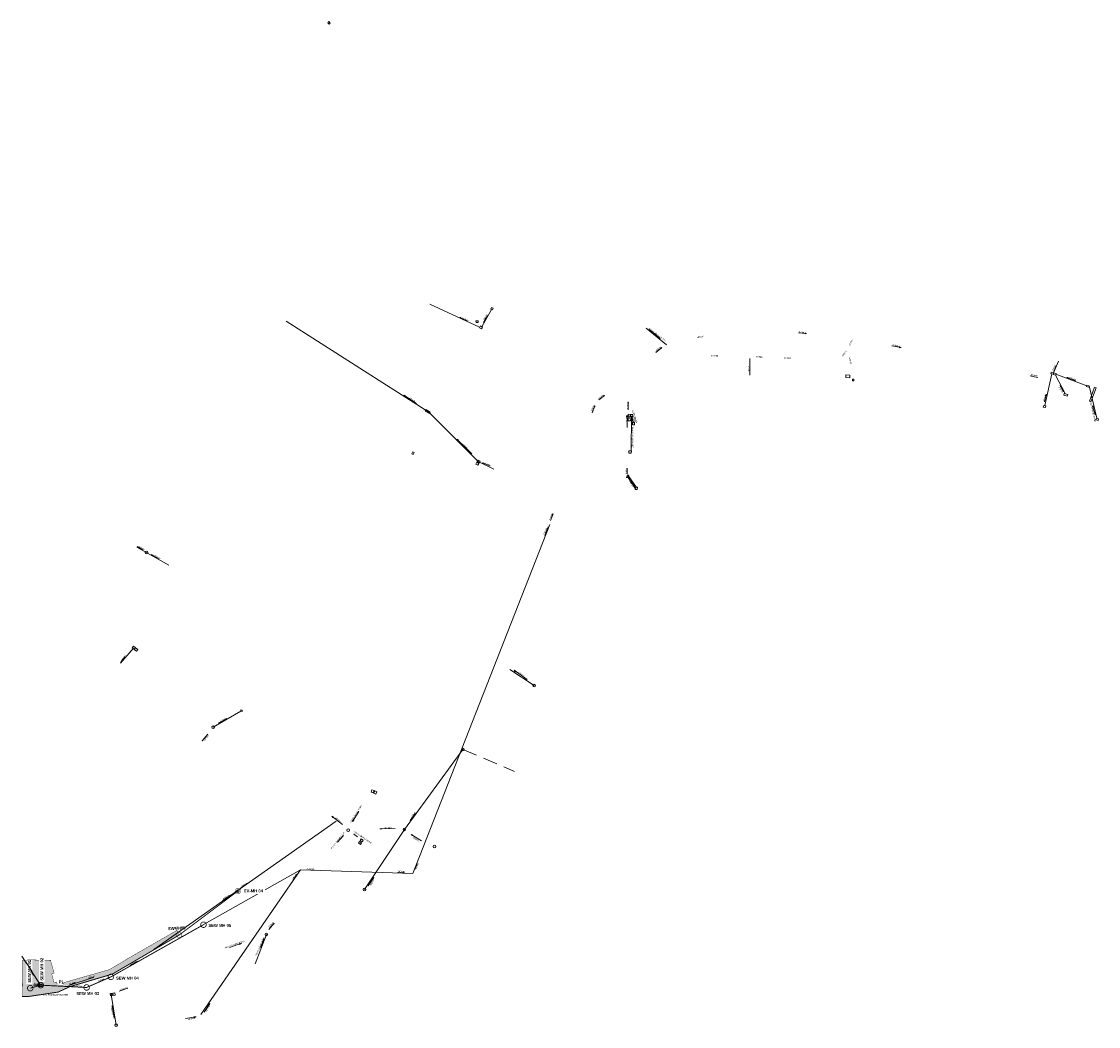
# Model space of a CAD drawing. Header units: millimetres. Extents: x -79464 to -76785, y -3788210 to -3782955.
# Tile 6 of 131: x -78666 to -78375, y -3787005 to -3786733. Entities that reach past the tile are written whole.
import ezdxf
from ezdxf.enums import TextEntityAlignment as Align
from ezdxf.lldxf.tags import DXFTag

# ---------------------------------------------------------------- set-up
doc = ezdxf.new("R2010")
doc.units = ezdxf.units.MM
doc.header["$LTSCALE"] = 8
doc.header["$MEASUREMENT"] = 0
doc.linetypes.add('DASHED', pattern=[0.75, 0.5, -0.25])
doc.linetypes.add('HIDDEN', pattern=[0.375, 0.25, -0.125])
for name, color, linetype in [('CAD', 7, 'Continuous'), ('CIVIL  NEW SWD CHANNEL', 10, 'Continuous'), ('NEW STORMWATER LINE', 10, 'Continuous'), ('Road Edge', 8, 'Continuous'), ('SEWER MANHOLE', 7, 'Continuous'), ('STORMWATER MANHOLE', 7, 'Continuous')]:
    doc.layers.add(name, color=color, linetype=linetype)
doc.layers.add('NEW SEWER LINE', color=3, linetype='Continuous', lineweight=0)
doc.styles.add('DEFAULT', font='arial.ttf')
doc.styles.add('Style-Arial', font='arial.ttf')
tags = doc.linetypes.add('DASHED0', pattern=[1, 0.5, -0.5]).pattern_tags.tags
tags[6:7] = [DXFTag(74, 4), DXFTag(75, 0), DXFTag(340, '0'), DXFTag(46, 0.0), DXFTag(50, 0.0), DXFTag(44, 0.0), DXFTag(45, 0.0)]
tags[4:5] = [DXFTag(74, 4), DXFTag(75, 0), DXFTag(340, '0'), DXFTag(46, 0.0), DXFTag(50, 0.0), DXFTag(44, 0.0), DXFTag(45, 0.0)]
tags = doc.linetypes.add('HIDDEN2', pattern=[0.1875, 0.125, -0.0625]).pattern_tags.tags
tags[6:7] = [DXFTag(74, 4), DXFTag(75, 0), DXFTag(340, '0'), DXFTag(46, 0.0), DXFTag(50, 0.0), DXFTag(44, 0.0), DXFTag(45, 0.0)]
tags[4:5] = [DXFTag(74, 4), DXFTag(75, 0), DXFTag(340, '0'), DXFTag(46, 0.0), DXFTag(50, 0.0), DXFTag(44, 0.0), DXFTag(45, 0.0)]

msp = doc.modelspace()

# ---------------------------------------------------------------- hatches: boundary and pattern name
at = {"layer": 'CAD'}
h = msp.add_hatch(dxfattribs=at)
h.set_pattern_fill('AR-HBONE', color=251, scale=0.003)
h.set_pattern_definition([(45, (-78661.27133, -3786990.35697), (0, 0.4310523), [0.9144, -0.3048]), (135, (-78661.0558, -3786990.14144), (4e-17, 0.4310523), [0.9144, -0.3048])])
h.paths.add_polyline_path([(-78656.61, -3786995.4), (-78653.41, -3786993.94), (-78641.6, -3786990.36), (-78626.89, -3786981.77), (-78623.82, -3786979.95), (-78624.45, -3786978.65), (-78624.89, -3786978.96), (-78636.94, -3786985.89), (-78642.75, -3786989.34), (-78650.99, -3786991.67), (-78656.8, -3786993.35), (-78657.01, -3786992.66), (-78657.67, -3786992.85), (-78658.32, -3786990.45), (-78657.66, -3786990.26), (-78658.63, -3786986.81), (-78664.85, -3786986.67), (-78664.85, -3786986.85), (-78666.34, -3786986.86), (-78666.23, -3786996.6), (-78663.43, -3786996.42)])

# ---------------------------------------------------------------- linework, layer by layer
at = {"layer": 'CIVIL  NEW SWD CHANNEL', "linetype": 'HIDDEN', "const_width": 0.1}
for points in [[(-78608.68, -3786968.06, 1), (-78607.18, -3786968.06, 1)], [(-78624.54, -3786979.97, 1), (-78623.11, -3786979.93, 1)]]:
    msp.add_lwpolyline(points, format="xyb", close=True, dxfattribs=at)
at = {"layer": 'NEW SEWER LINE', "color": 200, "const_width": 0.216}
for points, elevation in [([(-78617.99, -3786977.17, 1), (-78616.49, -3786977.17, 1)], 6.56), ([(-78643.04, -3786991.29, 1), (-78641.54, -3786991.29, 1)], 6.56), ([(-78664.87, -3786994.34, 1), (-78663.37, -3786994.34, 1)], 6.27)]:
    msp.add_lwpolyline(points, format="xyb", close=True, dxfattribs=dict(at, elevation=elevation))
at = {"layer": 'NEW SEWER LINE', "color": 200, "linetype": 'HIDDEN2', "ltscale": 15, "elevation": -3467.19}
msp.add_lwpolyline([(-78617.24, -3786977.17, 0.25, 0.25, 0), (-78617.24, -3786977.17, 0.25, 0.25, 0), (-78617.24, -3786977.17, 0.25, 0.25, 0), (-78642.29, -3786991.29, 0.25, 0.25, 0), (-78648.87, -3786994.15, 0.25, 0.25, 0), (-78661.28, -3786993.53, 0.25, 0.25, 0), (-78664.12, -3786994.34, 0, 0, 0)], format="xyseb", dxfattribs=at)
at = {"layer": 'NEW STORMWATER LINE', "color": 30, "linetype": 'HIDDEN2', "ltscale": 20, "const_width": 0.25}
msp.add_lwpolyline([(-78623.82, -3786979.95), (-78607.93, -3786968.06), (-78607.93, -3786968.06)], dxfattribs=at)
at = {"layer": 'SEWER MANHOLE', "color": 45, "lineweight": 15}
for p, q in [((-78491.95, -3786820.21), (-78497.4, -3786815.68)), ((-78469.35, -3786823.94), (-78469.39, -3786828.46)), ((-78510.26, -3786835.16), (-78508.71, -3786833.93)), ((-78502.47, -3786839.69), (-78502.55, -3786839.33, 6.07)), ((-78502.32, -3786839.76, 6.44), (-78502.26, -3786839.02, 7.13)), ((-78501.68, -3786839.04, 6.44), (-78502.26, -3786839.02, 7.13)), ((-78501.43, -3786839.5), (-78502.1, -3786839.42, 6.25)), ((-78501.68, -3786839.04, 7.13), (-78501.74, -3786839.78, 6.44)), ((-78501.64, -3786839.06, 7.13), (-78501.7, -3786839.76, 6.44)), ((-78501.64, -3786839.06, 6.44), (-78501.05, -3786839.06, 7.13)), ((-78501.43, -3786839.5), (-78501.52, -3786848.9, 7.04)), ((-78500.98, -3786841.41), (-78501.43, -3786839.5)), ((-78501.11, -3786839.76, 6.44), (-78501.05, -3786839.06, 7.13)), ((-78502.27, -3786840.81, 6.44), (-78502.34, -3786840.03, 7.13)), ((-78501.76, -3786840.04, 6.44), (-78502.34, -3786840.03, 7.13)), ((-78502.32, -3786839.76, 7.13), (-78501.74, -3786839.78, 6.44)), ((-78502.27, -3786840.81, 7.13), (-78501.69, -3786840.81, 6.44)), ((-78501.76, -3786840.04, 7.13), (-78501.69, -3786840.81, 6.44)), ((-78501.11, -3786839.76, 7.13), (-78501.7, -3786839.76, 6.44)), ((-78501.17, -3786841.86, 7.13), (-78501.17, -3786841.13, 6.44)), ((-78500.6, -3786841.16, 7.13), (-78501.17, -3786841.13, 6.44)), ((-78501.17, -3786841.86, 6.44), (-78500.6, -3786841.88, 7.13)), ((-78500.6, -3786841.16, 6.44), (-78500.6, -3786841.88, 7.13)), ((-78502.16, -3786849.53, 7.13), (-78502.13, -3786848.91, 6.44)), ((-78502.16, -3786849.53, 6.44), (-78501.46, -3786849.53, 7.13)), ((-78501.42, -3786848.9, 7.13), (-78502.13, -3786848.91, 6.44)), ((-78501.42, -3786848.9, 6.44), (-78501.46, -3786849.53, 7.13)), ((-78502.75, -3786856.11, 7.13), (-78502.5, -3786855.37, 6.44)), ((-78502.75, -3786856.11, 6.44), (-78502.34, -3786856.26, 7.13)), ((-78502.09, -3786855.52, 7.13), (-78502.5, -3786855.37, 6.44)), ((-78500.34, -3786859.17), (-78502.48, -3786855.87)), ((-78502.09, -3786855.52, 6.44), (-78502.34, -3786856.26, 7.13)), ((-78500.06, -3786858.87), (-78502.26, -3786855.61)), ((-78500.33, -3786858.76, 6.44), (-78500.44, -3786859.34, 7.13)), ((-78499.86, -3786859.34, 6.44), (-78500.44, -3786859.34, 7.13)), ((-78500.33, -3786858.76, 7.13), (-78499.75, -3786858.75, 6.44)), ((-78499.86, -3786859.34, 7.13), (-78499.75, -3786858.75, 6.44)), ((-78560.58, -3786963.3), (-78523.47, -3786868.82)), ((-78617.98, -3787001.49), (-78590.95, -3786962.35)), ((-78560.58, -3786963.3, 8.08), (-78590.95, -3786962.35, 4.77))]:
    msp.add_line(p, q, dxfattribs=at)
for points in [[(-78496.63, -3786816.12), (-78493.68, -3786818.5), (-78493.9, -3786818.21), (-78493.97, -3786818.34), (-78493.68, -3786818.5)], [(-78456.19, -3786817), (-78454.05, -3786817.2), (-78454.38, -3786817.1), (-78454.35, -3786817.25), (-78454.05, -3786817.2)], [(-78494.83, -3786822.26), (-78493.2, -3786820.92), (-78493.53, -3786821.08), (-78493.38, -3786821.22), (-78493.2, -3786820.92)], [(-78430.96, -3786820.46), (-78428.45, -3786820.99), (-78428.86, -3786820.81), (-78428.86, -3786821), (-78428.45, -3786820.99)], [(-78393.5, -3786828.62), (-78391.48, -3786829.07), (-78391.64, -3786829), (-78391.63, -3786829.08), (-78391.48, -3786829.07)], [(-78502.27, -3786837.81), (-78502.26, -3786835.7), (-78502.33, -3786836.03), (-78502.22, -3786836.03), (-78502.26, -3786835.7)], [(-78512.05, -3786838.63), (-78511.32, -3786836.73), (-78511.47, -3786836.97), (-78511.36, -3786837), (-78511.32, -3786836.73)], [(-78502.59, -3786842.58), (-78502.55, -3786839.33), (-78502.64, -3786839.69), (-78502.47, -3786839.69)], [(-78500.91, -3786840.95), (-78501.19, -3786840), (-78501.13, -3786840.1), (-78501.2, -3786840.14), (-78501.19, -3786840)], [(-78502.6, -3786855.15), (-78502.58, -3786853.62), (-78502.62, -3786853.84), (-78502.54, -3786853.84), (-78502.58, -3786853.62)], [(-78500.5, -3786858.58), (-78501.51, -3786857.08), (-78501.48, -3786857.36), (-78501.3, -3786857.23), (-78501.51, -3786857.08)], [(-78523.32, -3786867.81), (-78522.59, -3786865.93), (-78522.74, -3786866.21), (-78522.65, -3786866.23), (-78522.59, -3786865.93)], [(-78524.89, -3786871.84), (-78523.95, -3786869.49), (-78524.08, -3786869.68), (-78523.98, -3786869.73), (-78523.95, -3786869.49)], [(-78560.04, -3786962.24), (-78559.43, -3786960.64), (-78559.55, -3786960.83), (-78559.45, -3786960.86), (-78559.43, -3786960.64)], [(-78592.96, -3786964.98), (-78592.01, -3786963.62), (-78592.15, -3786963.73), (-78592.05, -3786963.78), (-78592.01, -3786963.62)], [(-78589.38, -3786962.31), (-78587.22, -3786962.37), (-78587.47, -3786962.32), (-78587.43, -3786962.42), (-78587.22, -3786962.37)], [(-78564.71, -3786963.05), (-78562.86, -3786963.11), (-78563.04, -3786963.08), (-78563.02, -3786963.14), (-78562.86, -3786963.11)], [(-78637.16, -3786988.22), (-78635.07, -3786987.03), (-78635.55, -3786987.2), (-78635.43, -3786987.35), (-78635.07, -3786987.03)], [(-78653.49, -3786993.42), (-78651.97, -3786992.94), (-78652.18, -3786992.97), (-78652.13, -3786993.04), (-78651.97, -3786992.94)], [(-78648.26, -3786991.76), (-78646.95, -3786991.34), (-78647.06, -3786991.34), (-78647.03, -3786991.4), (-78646.95, -3786991.34)], [(-78645.5, -3786992.61), (-78644.28, -3786992.12), (-78644.45, -3786992.16), (-78644.41, -3786992.22), (-78644.28, -3786992.12)], [(-78617.07, -3787000.8), (-78615.54, -3786998.45), (-78615.87, -3786998.72), (-78615.62, -3786998.86), (-78615.54, -3786998.45)], [(-78622.13, -3787002.54), (-78619.19, -3787002.13), (-78619.89, -3787002.13), (-78619.74, -3787002.37), (-78619.19, -3787002.13)]]:
    msp.add_lwpolyline(points, dxfattribs=at)
msp.add_lwpolyline([(-78508.71, -3786833.93), (-78508.97, -3786834.05), (-78508.84, -3786834.16)], close=True, dxfattribs=at)
at = {"layer": 'STORMWATER MANHOLE', "color": 216, "lineweight": 15}
for p, q in [((-78583.31, -3786732.73, 4.75), (-78583.55, -3786733.09, 4.76)), ((-78583.18, -3786733.49, 4.75), (-78583.55, -3786733.09, 4.76)), ((-78583.31, -3786732.73, 4.76), (-78582.93, -3786733.13, 4.75)), ((-78583.18, -3786733.49, 4.76), (-78582.93, -3786733.13, 4.75)), ((-78542.52, -3786815.49, 4.71), (-78555.94, -3786809.19, 4.75)), ((-78539.5, -3786810.61, 6.03), (-78539.28, -3786810.17, 5.84)), ((-78538.83, -3786810.33, 6.03), (-78539.28, -3786810.17, 5.84)), ((-78538.83, -3786810.33, 5.84), (-78539.05, -3786810.77, 6.03)), ((-78539.26, -3786810.69, 5.94), (-78541.9, -3786815.32, 4.71)), ((-78539.5, -3786810.61, 5.84), (-78539.05, -3786810.77, 6.03)), ((-78556.26, -3786838.46, 4.11), (-78594.83, -3786813.81, 2.95)), ((-78543.49, -3786813.72, 4.72), (-78542.94, -3786813.71, 4.69)), ((-78543.49, -3786813.72, 4.69), (-78543.45, -3786814.19, 4.72)), ((-78542.9, -3786814.19, 4.69), (-78543.45, -3786814.19, 4.72)), ((-78542.9, -3786814.19, 4.72), (-78542.94, -3786813.71, 4.69)), ((-78542.58, -3786815.61, 4.72), (-78542.3, -3786815.11, 4.69)), ((-78542.58, -3786815.61, 4.69), (-78541.96, -3786815.93, 4.72)), ((-78541.68, -3786815.43, 4.72), (-78542.3, -3786815.11, 4.69)), ((-78541.68, -3786815.43, 4.69), (-78541.96, -3786815.93, 4.72)), ((-78387.22, -3786827.82), (-78385.85, -3786824.65)), ((-78387.89, -3786828.02, 2.95), (-78387.78, -3786827.65, 4.11)), ((-78387.19, -3786827.82, 2.95), (-78387.78, -3786827.65, 4.11)), ((-78387.19, -3786827.82, 4.11), (-78387.3, -3786828.2, 2.95)), ((-78387.2, -3786828.23, 4.11), (-78387.1, -3786827.83, 2.95)), ((-78386.49, -3786828, 4.11), (-78387.1, -3786827.83, 2.95)), ((-78443.41, -3786828.37, 5.49), (-78442.35, -3786828.47, 6.29)), ((-78443.41, -3786828.37, 6.29), (-78443.39, -3786829.05, 5.49)), ((-78442.34, -3786829.14, 6.29), (-78443.39, -3786829.05, 5.49)), ((-78442.34, -3786829.14, 5.49), (-78442.35, -3786828.47, 6.29)), ((-78441.18, -3786829.53, 6.29), (-78441.6, -3786829.51, 5.49)), ((-78441.6, -3786829.94, 6.29), (-78441.6, -3786829.51, 5.49)), ((-78441.6, -3786829.94, 5.49), (-78441.18, -3786829.96, 6.29)), ((-78441.18, -3786829.53, 5.49), (-78441.18, -3786829.96, 6.29)), ((-78389.53, -3786836.69, 3.51), (-78387.6, -3786828.11, 3.53)), ((-78387.89, -3786828.02, 4.11), (-78387.3, -3786828.2, 2.95)), ((-78387.2, -3786828.23, 2.95), (-78386.59, -3786828.41, 4.11)), ((-78383.99, -3786833.44, 3.77), (-78386.64, -3786828.4, 4.01)), ((-78386.49, -3786828, 2.95), (-78386.59, -3786828.41, 4.11)), ((-78378.19, -3786831.37, 3.6), (-78386.54, -3786828.21, 3.52)), ((-78384.26, -3786833.36, 2.95), (-78384.4, -3786833.82, 4.11)), ((-78384.26, -3786833.36, 4.11), (-78383.32, -3786833.63, 2.95)), ((-78383.45, -3786834.09, 4.11), (-78383.32, -3786833.63, 2.95)), ((-78378.12, -3786831.15, 2.95), (-78378.24, -3786831.55, 4.11)), ((-78377.67, -3786831.71, 2.95), (-78378.24, -3786831.55, 4.11)), ((-78378.12, -3786831.15, 4.11), (-78377.55, -3786831.31, 2.95)), ((-78377.67, -3786831.71, 4.11), (-78377.55, -3786831.31, 2.95)), ((-78375.49, -3786840.1, 3.12), (-78377.55, -3786831.31, 2.96)), ((-78377.48, -3786835.52, 4.11), (-78376.06, -3786831.71, 2.95)), ((-78375.63, -3786831.86, 2.95), (-78377.04, -3786835.67, 4.11)), ((-78375.63, -3786831.86, 4.11), (-78376.06, -3786831.71, 2.95)), ((-78389.98, -3786837.08, 4.11), (-78389.82, -3786836.62, 2.95)), ((-78389.22, -3786836.76, 4.11), (-78389.82, -3786836.62, 2.95)), ((-78383.45, -3786834.09, 2.95), (-78384.4, -3786833.82, 4.11)), ((-78377.48, -3786835.52, 2.95), (-78377.04, -3786835.67, 4.11)), ((-78389.98, -3786837.08, 2.95), (-78389.38, -3786837.22, 4.11)), ((-78389.22, -3786836.76, 2.95), (-78389.38, -3786837.22, 4.11)), ((-78375.69, -3786840.53, 4.11), (-78375.57, -3786840.07, 2.95)), ((-78375.69, -3786840.53, 2.95), (-78375.13, -3786840.71, 4.11)), ((-78375.02, -3786840.25, 4.11), (-78375.57, -3786840.07, 2.95)), ((-78375.02, -3786840.25, 2.95), (-78375.13, -3786840.71, 4.11)), ((-78560.56, -3786849.19, 3.75), (-78560.84, -3786849.73, 4.36)), ((-78560.48, -3786849.95, 3.75), (-78560.84, -3786849.73, 4.36)), ((-78560.56, -3786849.19, 4.36), (-78560.2, -3786849.41, 3.75)), ((-78560.48, -3786849.95, 4.36), (-78560.2, -3786849.41, 3.75)), ((-78543.54, -3786852.49, 3.75), (-78543.26, -3786852.03, 4.36)), ((-78543.54, -3786852.49, 4.36), (-78543, -3786852.78, 3.75)), ((-78542.72, -3786852.32, 3.75), (-78543.26, -3786852.03, 4.36)), ((-78543.17, -3786851.82, 4.36), (-78542.92, -3786851.41, 3.75)), ((-78543.17, -3786851.82, 3.75), (-78542.61, -3786852.13, 4.36)), ((-78542.72, -3786852.32, 4.36), (-78543, -3786852.78, 3.75)), ((-78542.36, -3786851.73, 4.36), (-78542.92, -3786851.41, 3.75)), ((-78542.36, -3786851.73, 3.75), (-78542.61, -3786852.13, 4.36)), ((-78635.24, -3786874.97, 2.04), (-78626.63, -3786879.89, 1.94)), ((-78639.68, -3786906.4, 1.81), (-78636.2, -3786902.31, 2.31)), ((-78636.18, -3786901.76, 1.81), (-78636.56, -3786902.19, 2.31)), ((-78636.02, -3786902.63, 1.81), (-78636.56, -3786902.19, 2.31)), ((-78636.18, -3786901.76, 2.31), (-78635.64, -3786902.2, 1.81)), ((-78636.02, -3786902.63, 2.31), (-78635.64, -3786902.2, 1.81)), ((-78635.62, -3786902.21, 2.31), (-78636, -3786902.64, 1.81)), ((-78635.4, -3786903.14, 2.31), (-78636, -3786902.64, 1.81)), ((-78635.62, -3786902.21, 1.81), (-78635.03, -3786902.71, 2.31)), ((-78635.4, -3786903.14, 1.81), (-78635.03, -3786902.71, 2.31)), ((-78527.71, -3786912.46, 7.69), (-78534.36, -3786908.09, 4.62)), ((-78607.15, -3786919.37, 4.36), (-78614.62, -3786923.7, 3.75)), ((-78607.1, -3786919.05, 4.26), (-78607.15, -3786919.37, 4.63)), ((-78606.79, -3786919.42, 4.26), (-78607.15, -3786919.37, 4.63)), ((-78607.1, -3786919.05, 4.63), (-78606.74, -3786919.1, 4.26)), ((-78606.79, -3786919.42, 4.63), (-78606.74, -3786919.1, 4.26)), ((-78562.87, -3786951.37, 4.25), (-78547.01, -3786929.73, 5.48)), ((-78571.63, -3786940.65, 7.69), (-78571.89, -3786941.3, 4.62)), ((-78571.33, -3786941.5, 7.69), (-78571.89, -3786941.3, 4.62)), ((-78571.63, -3786940.65, 4.62), (-78571.07, -3786940.85, 7.69)), ((-78571.33, -3786941.5, 4.62), (-78571.07, -3786940.85, 7.69)), ((-78571.11, -3786941.6, 4.62), (-78570.87, -3786940.94, 7.69)), ((-78570.36, -3786941.18, 4.62), (-78570.87, -3786940.94, 7.69)), ((-78570.36, -3786941.18, 7.69), (-78570.6, -3786941.84, 4.62)), ((-78571.11, -3786941.6, 7.69), (-78570.6, -3786941.84, 4.62)), ((-78630.64, -3786983.86, 6.14), (-78581.33, -3786949.12, 6.14)), ((-78573.68, -3786967.63, 4.63), (-78562.87, -3786951.37, 4.26)), ((-78575.01, -3786954.66, 7.69), (-78575.32, -3786955.05, 4.62)), ((-78574.74, -3786955.43, 7.69), (-78575.32, -3786955.05, 4.62)), ((-78575.01, -3786954.66, 4.62), (-78574.43, -3786955.03, 7.69)), ((-78574.87, -3786954.39, 4.62), (-78574.57, -3786953.94, 7.69)), ((-78574.87, -3786954.39, 7.69), (-78574.31, -3786954.74, 4.62)), ((-78574.74, -3786955.43, 4.62), (-78574.43, -3786955.03, 7.69)), ((-78574.01, -3786954.29, 4.62), (-78574.57, -3786953.94, 7.69)), ((-78574.01, -3786954.29, 7.69), (-78574.31, -3786954.74, 4.62)), ((-78603.25, -3786987.79, 5.83), (-78600.22, -3786979.83, 5.84)), ((-78642.52, -3786995.81, 6.51), (-78642.03, -3786995.74, 6.12)), ((-78642.52, -3786995.81, 6.12), (-78642.41, -3786996.44, 6.51)), ((-78641.92, -3786996.37, 6.12), (-78642.41, -3786996.44, 6.51)), ((-78640.85, -3787004.36, 6.34), (-78642.19, -3786996.1, 6.5)), ((-78641.92, -3786996.37, 6.51), (-78642.03, -3786995.74, 6.12)), ((-78641.27, -3786995.6, 6.12), (-78641.77, -3786995.68, 6.51)), ((-78641.66, -3786996.32, 6.12), (-78641.77, -3786995.68, 6.51)), ((-78641.66, -3786996.32, 6.51), (-78641.16, -3786996.24, 6.12)), ((-78641.27, -3786995.6, 6.51), (-78641.16, -3786996.24, 6.12))]:
    msp.add_line(p, q, dxfattribs=at)
at = {"layer": 'STORMWATER MANHOLE', "color": 216, "linetype": 'DASHED', "lineweight": 15}
msp.add_line((-78547.01, -3786929.73), (-78533.08, -3786935.68), dxfattribs=at)
at = {"layer": 'STORMWATER MANHOLE', "color": 216, "lineweight": 15}
for points in [[(-78545.88, -3786813.77), (-78547.88, -3786812.79), (-78547.61, -3786812.86), (-78547.68, -3786812.97), (-78547.88, -3786812.79)], [(-78540.36, -3786812.26), (-78541.46, -3786814.23), (-78541.35, -3786813.89), (-78541.23, -3786813.99), (-78541.46, -3786814.23)], [(-78387.13, -3786827.57), (-78386.59, -3786826.06), (-78386.73, -3786826.25), (-78386.6, -3786826.3), (-78386.59, -3786826.06)], [(-78381.18, -3786829.97), (-78383.57, -3786829.07), (-78383.25, -3786829.09), (-78383.3, -3786829.28), (-78383.57, -3786829.07)], [(-78389.58, -3786835.67), (-78389.15, -3786833.6), (-78389.31, -3786833.94), (-78389.15, -3786833.97), (-78389.15, -3786833.6)], [(-78384.49, -3786832.96), (-78385.37, -3786831.24), (-78385.13, -3786831.42), (-78385.32, -3786831.56), (-78385.37, -3786831.24)], [(-78559.55, -3786836.12), (-78562.97, -3786833.86), (-78562.6, -3786834.01), (-78562.73, -3786834.12), (-78562.97, -3786833.86)], [(-78538.66, -3786853.84), (-78542.91, -3786851.81), (-78556.26, -3786838.46)], [(-78375.88, -3786839.17), (-78376.62, -3786836.73), (-78376.57, -3786837.21), (-78376.39, -3786837.15), (-78376.62, -3786836.73)], [(-78544.63, -3786849.77), (-78548.64, -3786845.8), (-78548.21, -3786846), (-78548.42, -3786846.18), (-78548.64, -3786845.8)], [(-78539.71, -3786853.02), (-78541.73, -3786852.14), (-78541.47, -3786852.16), (-78541.53, -3786852.3), (-78541.73, -3786852.14)], [(-78633.63, -3786875.7), (-78635.2, -3786874.82), (-78635.06, -3786874.87), (-78635.1, -3786874.93), (-78635.2, -3786874.82)], [(-78629.39, -3786878.09), (-78631.31, -3786876.93), (-78631.02, -3786877.03), (-78631.1, -3786877.15), (-78631.31, -3786876.93)], [(-78638.5, -3786904.69), (-78639.57, -3786906.11), (-78639.49, -3786905.94), (-78639.44, -3786906), (-78639.57, -3786906.11)], [(-78529.61, -3786910.82), (-78533.14, -3786908.32), (-78532.67, -3786908.48), (-78532.91, -3786908.76), (-78533.14, -3786908.32)], [(-78610.95, -3786921.35), (-78613.13, -3786922.65), (-78612.87, -3786922.42), (-78612.82, -3786922.56), (-78613.13, -3786922.65)], [(-78616.08, -3786925.62), (-78617.58, -3786927.41), (-78617.49, -3786927.23), (-78617.42, -3786927.35), (-78617.58, -3786927.41)], [(-78575.23, -3786946.56), (-78576.91, -3786949.25), (-78576.77, -3786948.77), (-78576.57, -3786948.95), (-78576.91, -3786949.25)], [(-78559.92, -3786947.04), (-78561.31, -3786948.95), (-78561.19, -3786948.67), (-78561.07, -3786948.81), (-78561.31, -3786948.95)], [(-78579.58, -3786950.06), (-78582.5, -3786947.79), (-78582.06, -3786948.02), (-78582.24, -3786948.11), (-78582.5, -3786947.79)], [(-78580.94, -3786954.82), (-78579.37, -3786952.98), (-78579.64, -3786953.23), (-78579.57, -3786953.28), (-78579.37, -3786952.98)], [(-78575.55, -3786953.39), (-78576.54, -3786952.64), (-78576.39, -3786952.69), (-78576.44, -3786952.79), (-78576.54, -3786952.64)], [(-78565.38, -3786951.09), (-78569.49, -3786951.18), (-78569.14, -3786951.09), (-78569.18, -3786951.31), (-78569.49, -3786951.18)], [(-78558.19, -3786954.45), (-78561.01, -3786952.75), (-78560.64, -3786952.86), (-78560.7, -3786953.01), (-78561.01, -3786952.75)], [(-78572.7, -3786966.65), (-78571.15, -3786964.4), (-78571.44, -3786964.7), (-78571.27, -3786964.81), (-78571.15, -3786964.4)], [(-78607.12, -3786967.21), (-78605.22, -3786965.89), (-78605.52, -3786966.02), (-78605.41, -3786966.09), (-78605.22, -3786965.89)], [(-78612.02, -3786970.6), (-78609.77, -3786969.09), (-78610.2, -3786969.27), (-78610.06, -3786969.43), (-78609.77, -3786969.09)], [(-78599.56, -3786978.49), (-78598.11, -3786976.71), (-78598.4, -3786976.92), (-78598.21, -3786977), (-78598.11, -3786976.71)], [(-78610.23, -3786983.34), (-78606.98, -3786982.19), (-78607.53, -3786982.31), (-78607.45, -3786982.51), (-78606.98, -3786982.19)], [(-78601.83, -3786983.37), (-78600.89, -3786981.01), (-78601.06, -3786981.23), (-78600.92, -3786981.27), (-78600.89, -3786981.01)], [(-78640.04, -3786995.15), (-78637.68, -3786994.3), (-78637.97, -3786994.34), (-78637.87, -3786994.43), (-78637.68, -3786994.3)], [(-78641.43, -3787002.49), (-78641.98, -3786999.07), (-78641.98, -3786999.56), (-78641.82, -3786999.52), (-78641.98, -3786999.07)]]:
    msp.add_lwpolyline(points, dxfattribs=at)
for points in [[(-78557.23, -3786838.14), (-78557, -3786837.76), (-78556.49, -3786838.06), (-78556.72, -3786838.44)], [(-78556.08, -3786838.78), (-78555.88, -3786838.41), (-78556.41, -3786838.13), (-78556.6, -3786838.5)]]:
    msp.add_lwpolyline(points, close=True, dxfattribs=at)
for centre in [(-78632.67, -3786876.44, 2.04), (-78527.71, -3786912.46, 6.17), (-78614.62, -3786923.7, 3.75), (-78547.01, -3786929.73, 3.75), (-78578.1, -3786951.58, 6.17), (-78562.87, -3786951.37, 6.17), (-78554.71, -3786956.01, 6.17), (-78607.93, -3786968.06, 6.17), (-78573.68, -3786967.63, 6.17), (-78600.22, -3786979.83, 6.17), (-78640.85, -3787004.36, 6.34)]:
    msp.add_circle(centre, 0.35, dxfattribs=at)

# ---------------------------------------------------------------- texts
at = {"layer": 'NEW SEWER LINE', "color": 200, "linetype": 'Continuous', "lineweight": -3, "insert": (-78615.89, -3786976.96, -1725.63), "char_height": 0.8, "attachment_point": 1, "style": 'DEFAULT'}
msp.add_mtext_dynamic_manual_height_columns('{\\fArial|b1|i0|c0|p39;SEW MH 05}', width=6.7758, gutter_width=1, heights=[0], dxfattribs=at)
at = {"layer": 'NEW STORMWATER LINE', "linetype": 'Continuous', "lineweight": -3, "insert": (-78626.9, -3786977.86), "char_height": 0.8, "attachment_point": 1, "rotation": 3.1799, "style": 'DEFAULT'}
msp.add_mtext_dynamic_manual_height_columns('{\\fArial|b1|i0|c0|p39;SWMH05}', width=4.8473, gutter_width=1, heights=[0], dxfattribs=at)
at = {"layer": 'SEWER MANHOLE', "color": 1, "style": 'Style-Arial'}
for s, rotation, p in [('200mm @invert 3.47m', 323, (-78496.69, -3786815.76, 5.45)), ('150mm', 90, (-78502.43, -3786837.53, 6.08)), ('150mm', 93, (-78502.67, -3786841.15, 6.29)), ('@invert 5.82m', 107, (-78499.99, -3786841.43, 6.31)), ('150mm ', 107, (-78500.43, -3786841.14, 6.38)), ('150mm @invert 6.04m', 90, (-78501.13, -3786848.13, 6.84)), ('150mm', 90, (-78502.82, -3786855.11, 6.7)), ('150mm', 124, (-78500.95, -3786858.59, 6.89))]:
    msp.add_text(s, height=0.4, rotation=rotation, dxfattribs=at).set_placement(p, align=Align.MIDDLE_LEFT)
for s, rotation, p in [('500mm', 11, (-78483.66, -3786818.55, 5.46)), ('500mm', 356, (-78456.11, -3786817.12, 5.48)), ('500mm', 41, (-78494.63, -3786822.22, 5.64)), ('500mm', 351, (-78430.77, -3786820.61, 5.92)), ('500mm', 351, (-78393.36, -3786828.66, 7.37)), ('500mm', 41, (-78510.14, -3786835.18, 5.56)), ('500mm', 72, (-78511.87, -3786838.32, 5.55)), ('500mm', 72, (-78523.16, -3786867.69, 4.59)), ('500mm', 72, (-78524.7, -3786871.66, 4.58)), ('500mm', 3, (-78589.13, -3786962.44, 5.9)), ('500mm', 72, (-78559.45, -3786962.39, 8.07)), ('500mm', 60, (-78592.77, -3786965.08, 5.97)), ('100mm', 29, (-78637.16, -3786988.22, 6.52)), ('100mm', 16, (-78648.35, -3786991.87, 6.59)), ('100mm', 16, (-78653.56, -3786993.53, 6.5)), ('100mm', 23, (-78645.63, -3786992.76, 6.65)), ('500mm', 62, (-78616.25, -3787000.88, 7.17)), ('500mm', 11, (-78621.3, -3787003.09, 7.43))]:
    msp.add_text(s, height=0.4, rotation=rotation, dxfattribs=at).set_placement(p, align=Align.BOTTOM_LEFT)
for rotation, p in [(66, (-78442.07, -3786819.66, 5.7)), (53, (-78443.82, -3786822.59, 5.79)), (358, (-78478.9, -3786823.17, 5.62)), (358, (-78466.81, -3786823.47, 5.66)), (358, (-78459.22, -3786823.8, 5.7)), (102, (-78442.2, -3786824.52, 5.9)), (92, (-78469.64, -3786826.83, 5.7))]:
    msp.add_text('150mm', height=0.4, rotation=rotation, dxfattribs=at).set_placement(p, align=Align.MIDDLE)
msp.add_text('500mm', height=0.4, dxfattribs=at).set_placement((-78564.65, -3786963.09, 6.49), align=Align.BOTTOM_LEFT)
msp.add_text('PVC RODING EYECOVER', height=0.4, dxfattribs=at).set_placement((-78660.69, -3786996.15, 6.56), align=Align.MIDDLE_LEFT)
at = {"layer": 'STORMWATER MANHOLE', "color": 1, "style": 'Style-Arial'}
for s, rotation, p in [('150mm', 339, (-78547.25, -3786812.96, 4.65)), ('150mm', 61, (-78541.39, -3786813.56, 4.65)), ('350mm', 73, (-78387.35, -3786827.41, 7.68)), ('300mm', 343, (-78382.94, -3786829.1, 7.62)), ('250mm', 79, (-78389.71, -3786835.47, 7.56)), ('300mm', 298, (-78385.66, -3786831.54, 7.59)), ('450mm', 331, (-78561.6, -3786834.63, 4.21)), ('400mm @invert 6.99m', 103, (-78375.89, -3786841.16, 7.77)), ('450mm', 320, (-78547.24, -3786846.98, 4.05)), ('100mm', 337, (-78541.22, -3786852.19, 3.97)), ('300mm', 331, (-78634.84, -3786874.78, 2.07)), ('300mm', 331, (-78630.56, -3786877.19, 2.01)), ('400mm', 56, (-78639.46, -3786905.81, 2.32)), ('500mm', 329, (-78532, -3786908.94, 6.54)), ('400mm', 30, (-78612.85, -3786922.24, 3.85)), ('650mm', 53, (-78616.99, -3786927.29, 3.19)), ('350mm @invert 3.38m', 57, (-78577.59, -3786949.62, 4.9)), ('400mm', 53, (-78561, -3786948.18, 3.96)), ('650mm', 324, (-78581.61, -3786948.22, 5.1)), ('400mm @invert 3.13m', 52, (-78582.7, -3786956.63, 5.59)), ('350mm @invert 3.23m', 326, (-78576.5, -3786951.91, 4.87)), ('600mm', 1, (-78568.25, -3786950.92, 4.26)), ('400mm', 330, (-78560.56, -3786953.56, 5.54)), ('400mm', 60, (-78572.07, -3786966.54, 4.24)), ('400mm', 32, (-78607.06, -3786966.88, 6.14)), ('400mm', 32, (-78611.89, -3786970.18, 6.15)), ('400mm', 52, (-78599.54, -3786977.96, 5.76)), ('400mm @invert 4.01m', 19, (-78611.55, -3786983.42, 6.15)), ('350mm @invert 4.01m', 67, (-78603.1, -3786985.65, 5.85)), ('400mm', 19, (-78639.76, -3786994.84, 6.49)), ('400mm', 101, (-78641.76, -3787001.53, 6.42))]:
    msp.add_text(s, height=0.4, rotation=rotation, dxfattribs=at).set_placement(p, align=Align.MIDDLE_LEFT)

# ---------------------------------------------------------------- next in the draw order: texts
at = {"layer": 'NEW SEWER LINE', "color": 200, "linetype": 'Continuous', "lineweight": -3, "insert": (-78664.74, -3786992.84, 6.66), "char_height": 0.8, "attachment_point": 1, "rotation": 90, "style": 'DEFAULT', "bg_fill": 2}
msp.add_mtext_dynamic_manual_height_columns('{\\fArial|b1|i0|c0|p39;SEW MH 01}', width=5.9475, gutter_width=1, heights=[0], dxfattribs=at)

# ---------------------------------------------------------------- next in the draw order: linework, layer by layer
at = {"layer": 'Road Edge', "color": 3, "const_width": 0.1}
msp.add_lwpolyline([(-78666.34, -3786986.86), (-78664.85, -3786986.85), (-78664.85, -3786986.67), (-78658.63, -3786986.81), (-78657.66, -3786990.26), (-78658.32, -3786990.45), (-78657.67, -3786992.85), (-78657.01, -3786992.66), (-78656.8, -3786993.35), (-78650.99, -3786991.67), (-78642.75, -3786989.34), (-78636.94, -3786985.89), (-78624.89, -3786978.96), (-78624.45, -3786978.65), (-78623.82, -3786979.95), (-78626.89, -3786981.77), (-78641.6, -3786990.36), (-78653.41, -3786993.94), (-78656.61, -3786995.4), (-78663.43, -3786996.42), (-78666.23, -3786996.6)], close=True, dxfattribs=at)

# ---------------------------------------------------------------- next in the draw order: texts
at = {"layer": 'NEW SEWER LINE', "color": 200, "linetype": 'Continuous', "lineweight": -3, "insert": (-78661.39, -3786992.31, -1731.93), "char_height": 0.8, "attachment_point": 1, "rotation": 90, "style": 'DEFAULT', "bg_fill": 2}
msp.add_mtext_dynamic_manual_height_columns('{\\fArial|b1|i0|c0|p39;SEW MH 02}', width=6.2267, gutter_width=1, heights=[0], dxfattribs=at)
at = {"layer": 'NEW SEWER LINE', "color": 200, "linetype": 'Continuous', "lineweight": -3, "char_height": 0.8, "attachment_point": 1, "style": 'DEFAULT', "bg_fill": 3, "box_fill_scale": 1.5, "bg_fill_color": 256, "bg_fill_transparency": 0}
for s, width, insert in [('{\\fArial|b1|i0|c0|p39;SEW MH 04}', 6.149, (-78640.89, -3786991.21, 1741.81)), ('{\\fArial|b1|i0|c0|p39;SEW MH 03}', 6.2296, (-78651.62, -3786995.39, -1731.93))]:
    msp.add_mtext_dynamic_manual_height_columns(s, width=width, gutter_width=1, heights=[0], dxfattribs=dict(at, insert=insert))
at = {"layer": 'NEW SEWER LINE', "color": 200, "linetype": 'Continuous', "lineweight": -3, "insert": (-78656.38, -3786992.23, -1729.47), "char_height": 0.8, "attachment_point": 1, "rotation": 356.9427, "style": 'DEFAULT', "bg_fill": 3, "box_fill_scale": 1.5, "bg_fill_color": 256, "bg_fill_transparency": 0}
msp.add_mtext_dynamic_manual_height_columns('{\\fArial|b1|i0|c0|p39;P1}', width=0.8, gutter_width=1, heights=[0], dxfattribs=at)

# ---------------------------------------------------------------- next in the draw order: linework, layer by layer
at = {"layer": 'CIVIL  NEW SWD CHANNEL', "linetype": 'HIDDEN2', "ltscale": 20, "const_width": 0.25}
msp.add_lwpolyline([(-78666.36, -3786996.61), (-78664.56, -3786996.59), (-78656.61, -3786995.4), (-78655.2, -3786994.76), (-78653.41, -3786993.94), (-78641.88, -3786990.52), (-78623.82, -3786979.95)], dxfattribs=at)
at = {"layer": 'NEW SEWER LINE', "color": 200, "const_width": 0.216}
for points, elevation in [([(-78662.03, -3786993.53, 1), (-78660.53, -3786993.53, 1)], -3467.19), ([(-78649.62, -3786994.15, 1), (-78648.12, -3786994.15, 1)], 6.42)]:
    msp.add_lwpolyline(points, format="xyb", close=True, dxfattribs=dict(at, elevation=elevation))
at = {"layer": 'SEWER MANHOLE', "color": 45, "lineweight": 15}
for p, q in [((-78590.95, -3786962.35, 6.57), (-78642.29, -3786991.29, 6.56)), ((-78666.36, -3786985.67), (-78661.32, -3786993.55)), ((-78660.92, -3786993.25, 5.7), (-78661.69, -3786993.27, 5.83)), ((-78661.68, -3786993.87, 5.7), (-78661.69, -3786993.27, 5.83)), ((-78661.68, -3786993.87, 5.83), (-78660.91, -3786993.85, 5.7)), ((-78660.92, -3786993.25, 5.83), (-78660.91, -3786993.85, 5.7)), ((-78647.07, -3786991.44, 6.61), (-78653.71, -3786993.58, 6.56))]:
    msp.add_line(p, q, dxfattribs=at)
at = {"layer": 'SEWER MANHOLE', "color": 45, "linetype": 'DASHED0', "lineweight": 15}
msp.add_line((-78661.88, -3786993.54, 6.4), (-78663.22, -3786993.51, 6.4), dxfattribs=at)
at = {"layer": 'SEWER MANHOLE', "color": 45, "lineweight": 15}
for points in [[(-78663.77, -3786989.86), (-78663.22, -3786990.74), (-78663.27, -3786990.62), (-78663.32, -3786990.66), (-78663.22, -3786990.74)], [(-78662.66, -3786993.46), (-78661.92, -3786993.48), (-78662.02, -3786993.46), (-78662.01, -3786993.51), (-78661.92, -3786993.48)], [(-78651.85, -3786993.94), (-78650.19, -3786994.06), (-78650.38, -3786994.02), (-78650.36, -3786994.07), (-78650.19, -3786994.06)]]:
    msp.add_lwpolyline(points, dxfattribs=at)

# ---------------------------------------------------------------- next in the draw order: texts
at = {"layer": 'SEWER MANHOLE', "color": 1, "style": 'Style-Arial'}
for rotation, p in [(308, (-78664.56, -3786989.72, 6.32)), (356, (-78663.27, -3786993.39, 6.27)), (356, (-78651.92, -3786994.05, 6.56))]:
    msp.add_text('100mm', height=0.4, rotation=rotation, dxfattribs=at).set_placement(p, align=Align.BOTTOM_LEFT)

# ---------------------------------------------------------------- next in the draw order: texts
at = {"layer": 'NEW STORMWATER LINE', "color": 160, "linetype": 'Continuous', "lineweight": -3, "insert": (-78606.3, -3786967.63, -1731.93), "char_height": 0.8, "attachment_point": 1, "style": 'DEFAULT', "bg_fill": 3, "box_fill_scale": 1.5, "bg_fill_color": 256, "bg_fill_transparency": 0}
msp.add_mtext_dynamic_manual_height_columns('{\\fArial|b1|i0|c0|p39;EX-MH 04}', width=5.3319, gutter_width=1, heights=[0], dxfattribs=at)

# ---------------------------------------------------------------- next in the draw order: linework, layer by layer
at = {"layer": 'CIVIL  NEW SWD CHANNEL', "linetype": 'HIDDEN', "const_width": 0.1}
msp.add_lwpolyline([(-78608.68, -3786968.05, 1), (-78607.18, -3786968.05, 1)], format="xyb", close=True, dxfattribs=at)

doc.saveas('drawing.dxf')
